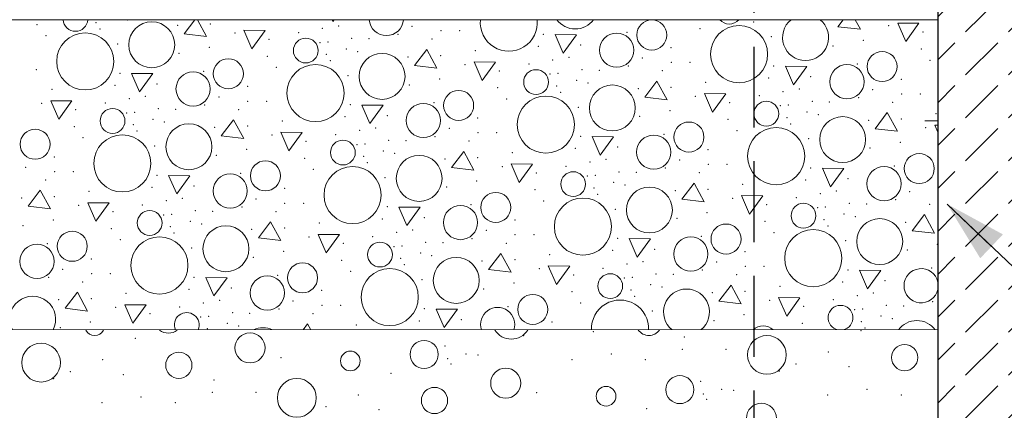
# Model space of a CAD drawing. Header units: millimetres. Extents: x -12989 to 381717, y -50461 to 30884.
# Tile 42 of 63: x 376895 to 378357, y -46840 to -46261. Entities that reach past the tile are written whole.
import ezdxf
from ezdxf.enums import TextEntityAlignment as Align

# ---------------------------------------------------------------- set-up
doc = ezdxf.new("R2010")
doc.units = ezdxf.units.MM
doc.header["$MEASUREMENT"] = 0
for name, pattern in [('Krawędzie ukryte', [170, 120, -50]), ('Kropki i Kreski', [360, 180, -90, 0, -90]), ('Wipeout_Contour', [1000, 0, -1000])]:
    doc.linetypes.add(name, pattern=pattern)
for name, color, linetype, lineweight in [('0_Nr_pióra__21', 7, 'Continuous', 25), ('A__STROPY_Nr_pióra__49', 7, 'Continuous', 15), ('A_OZN_ODNOSNIKI_Nr_pióra__6', 7, 'Continuous', 13), ('A_OZN_ODNOSNIKI_Nr_pióra__85', 7, 'Continuous', 13), ('Nowe_A__SCIANY_Nr_pióra__27', 7, 'Continuous', 25), ('Nowe_A__SCIANY_Nr_pióra__47', 7, 'Continuous', 15), ('Nowe_A_OZN_ODNOSNIKI_Nr_pióra__85', 7, 'Continuous', 13), ('Nowe_Warstwa IFC.Import IFC_Nr_pióra__1', 7, 'Continuous', 13), ('Nowe_Warstwa IFC.Import IFC_Nr_pióra__25', 7, 'Continuous', 25)]:
    doc.layers.add(name, color=color, linetype=linetype, lineweight=lineweight)
for name, color, linetype in [('A__STROPY', 7, 'Continuous'), ('A_OZN_ODNOSNIKI', 7, 'Continuous'), ('A_WYPEŁNIENIA RYSUNKI', 7, 'Continuous'), ('Nowe_A__SCIANY', 7, 'Continuous'), ('Nowe_Warstwa IFC.Import IFC', 7, 'Continuous')]:
    doc.layers.add(name, color=color, linetype=linetype)
for name, color, linetype, lineweight, true_color in [('A__STROPY_Nr_pióra__173', 7, 'Continuous', 5, 0x6a6a6a), ('A__STROPY_Nr_pióra__178', 7, 'Continuous', 5, 0x6a6a6a), ('A_WYPEŁNIENIA RYSUNKI_Nr_pióra__242', 7, 'Continuous', 13, 0xa7a7a7), ('Nowe_A__SCIANY_Nr_pióra__169', 7, 'Continuous', 5, 0x6a6a6a), ('Nowe_A__SCIANY_Nr_pióra__174', 7, 'Continuous', 5, 0x6a6a6a)]:
    doc.layers.add(name, color=color, linetype=linetype, lineweight=lineweight, true_color=true_color)
doc.styles.add('STYL_AUTOMATYCZNY_1', font='arial.ttf')
doc.styles.add('STYL_AUTOMATYCZNY_6', font='arial.ttf')
doc.dimstyles.new('STYL_AUTOMATYCZNY__3', dxfattribs={"dimtxt": 0.18, "dimasz": 91.2, "dimexe": 0.18, "dimexo": 0.0625, "dimgap": 0, "dimtad": 0, "dimtih": 1, "dimtoh": 1, "dimdec": 4, "dimzin": 0, "dimdsep": 46, "dimcen": 0.09, "dimadec": 0, "dimazin": 0, "dimtfac": 1, "dimtdec": 4, "dimtmove": 0, "dimatfit": 3, "dimldrblk": 'ARROWHEAD_5', "dimfxl": 0, "dimtolj": 1, "dimtzin": 0, "dimarcsym": 0})

# ---------------------------------------------------------------- blocks, each defined once
blk = doc.blocks.new('*X102', base_point=(363535.4, -45960.6))
at = {"layer": 'A__STROPY_Nr_pióra__178', "color": 251, "linetype": 'Continuous', "lineweight": 5, "true_color": 0x6a6a6a}
for p, q in [((377155.3, -46260.6), (377139.3, -46281.6)), ((377172.6, -46285.6), (377159, -46260.6)), ((377358.9, -46260.6), (377360.1, -46263.3)), ((377360.1, -46263.3), (377362.1, -46260.6)), ((378118.1, -46260.6), (378110.2, -46270.9)), ((378143.5, -46274.8), (378135.7, -46260.6)), ((377228, -46276.3), (377240, -46303.8)), ((377259.6, -46276.6), (377228, -46276.3)), ((377240, -46303.8), (377259.6, -46276.6)), ((378110.2, -46270.9), (378143.5, -46274.8)), ((378198.9, -46265.6), (378210.9, -46293)), ((378230.5, -46265.9), (378198.9, -46265.6)), ((378210.9, -46293), (378230.5, -46265.9)), ((377139.3, -46281.6), (377172.6, -46285.6)), ((377690.2, -46282.7), (377702.1, -46310.2)), ((377721.8, -46283), (377690.2, -46282.7)), ((377702.1, -46310.2), (377721.8, -46283)), ((377499.5, -46304.7), (377481.3, -46328.5)), ((377514.6, -46332.4), (377499.5, -46304.7)), ((377481.3, -46328.5), (377514.6, -46332.4)), ((377570, -46323.2), (377581.9, -46350.6)), ((377601.6, -46323.5), (377570, -46323.2)), ((377581.9, -46350.6), (377601.6, -46323.5)), ((378032.1, -46329.6), (378044.1, -46357)), ((378063.8, -46329.9), (378032.1, -46329.6)), ((378044.1, -46357), (378063.8, -46329.9)), ((377061.2, -46340.3), (377073.2, -46367.7)), ((377092.9, -46340.6), (377061.2, -46340.3)), ((377073.2, -46367.7), (377092.9, -46340.6)), ((377841.4, -46351.5), (377823.3, -46375.3)), ((377856.6, -46379.3), (377841.4, -46351.5)), ((377823.3, -46375.3), (377856.6, -46379.3)), ((377912, -46370), (377923.9, -46397.5)), ((377943.6, -46370.3), (377912, -46370)), ((377923.9, -46397.5), (377943.6, -46370.3)), ((376941.1, -46380.7), (376953, -46408.2)), ((376972.7, -46381.1), (376941.1, -46380.7)), ((376953, -46408.2), (376972.7, -46381.1)), ((377403.2, -46387.2), (377415.2, -46414.6)), ((377434.9, -46387.5), (377403.2, -46387.2)), ((377415.2, -46414.6), (377434.9, -46387.5)), ((378183.4, -46398.4), (378165.3, -46422.2)), ((378198.6, -46426.1), (378183.4, -46398.4)), ((377212.5, -46409.1), (377194.4, -46432.9)), ((377227.7, -46436.8), (377212.5, -46409.1)), ((378165.3, -46422.2), (378198.6, -46426.1)), ((378254, -46416.9), (378258.5, -46427.3)), ((378258.5, -46416.9), (378254, -46416.9)), ((377194.4, -46432.9), (377227.7, -46436.8)), ((377283.1, -46427.6), (377295, -46455.1)), ((377314.7, -46427.9), (377283.1, -46427.6)), ((377295, -46455.1), (377314.7, -46427.9)), ((377745.2, -46434), (377757.2, -46461.5)), ((377776.8, -46434.3), (377745.2, -46434)), ((377757.2, -46461.5), (377776.8, -46434.3)), ((377554.5, -46455.9), (377536.4, -46479.8)), ((377569.7, -46483.7), (377554.5, -46455.9)), ((377536.4, -46479.8), (377569.7, -46483.7)), ((377625.1, -46474.5), (377637, -46501.9)), ((377656.7, -46474.8), (377625.1, -46474.5)), ((377637, -46501.9), (377656.7, -46474.8)), ((378087.2, -46480.9), (378099.2, -46508.3)), ((378118.8, -46481.2), (378087.2, -46480.9)), ((378099.2, -46508.3), (378118.8, -46481.2)), ((377116.3, -46491.6), (377128.3, -46519)), ((377147.9, -46491.9), (377116.3, -46491.6)), ((377128.3, -46519), (377147.9, -46491.9)), ((377896.5, -46502.8), (377878.4, -46526.6)), ((377911.7, -46530.6), (377896.5, -46502.8)), ((376925.6, -46513.5), (376907.5, -46537.3)), ((376940.8, -46541.3), (376925.6, -46513.5)), ((377967.1, -46521.3), (377979, -46548.8)), ((377998.7, -46521.6), (377967.1, -46521.3)), ((377979, -46548.8), (377998.7, -46521.6)), ((376907.5, -46537.3), (376940.8, -46541.3)), ((376996.2, -46532), (377008.1, -46559.5)), ((377027.8, -46532.3), (376996.2, -46532)), ((377008.1, -46559.5), (377027.8, -46532.3)), ((377458.3, -46538.4), (377470.2, -46565.9)), ((377489.9, -46538.8), (377458.3, -46538.4)), ((377470.2, -46565.9), (377489.9, -46538.8)), ((377878.4, -46526.6), (377911.7, -46530.6)), ((378238.5, -46549.7), (378220.4, -46573.5)), ((378253.7, -46577.4), (378238.5, -46549.7)), ((377267.6, -46560.4), (377249.5, -46584.2)), ((377282.8, -46588.1), (377267.6, -46560.4)), ((377338.1, -46578.9), (377350.1, -46606.3)), ((377369.8, -46579.2), (377338.1, -46578.9)), ((377350.1, -46606.3), (377369.8, -46579.2)), ((378220.4, -46573.5), (378253.7, -46577.4)), ((377249.5, -46584.2), (377282.8, -46588.1)), ((377800.3, -46585.3), (377812.2, -46612.8)), ((377831.9, -46585.6), (377800.3, -46585.3)), ((377812.2, -46612.8), (377831.9, -46585.6)), ((377609.6, -46607.2), (377591.5, -46631.1)), ((377624.7, -46635), (377609.6, -46607.2)), ((377680.1, -46625.8), (377692.1, -46653.2)), ((377711.8, -46626.1), (377680.1, -46625.8)), ((377692.1, -46653.2), (377711.8, -46626.1)), ((377591.5, -46631.1), (377624.7, -46635)), ((378142.3, -46632.2), (378154.2, -46659.6)), ((378173.9, -46632.5), (378142.3, -46632.2)), ((378154.2, -46659.6), (378173.9, -46632.5)), ((377171.4, -46642.9), (377183.3, -46670.3)), ((377203, -46643.2), (377171.4, -46642.9)), ((377183.3, -46670.3), (377203, -46643.2)), ((377951.6, -46654.1), (377933.4, -46677.9)), ((377966.7, -46681.9), (377951.6, -46654.1)), ((376980.7, -46664.8), (376962.6, -46688.6)), ((376995.8, -46692.6), (376980.7, -46664.8)), ((377051.2, -46683.3), (377063.2, -46710.8)), ((377082.8, -46683.6), (377051.2, -46683.3)), ((377063.2, -46710.8), (377082.8, -46683.6)), ((377933.4, -46677.9), (377966.7, -46681.9)), ((378022.1, -46672.6), (378034.1, -46700.1)), ((378053.7, -46672.9), (378022.1, -46672.6)), ((378034.1, -46700.1), (378053.7, -46672.9)), ((376962.6, -46688.6), (376995.8, -46692.6)), ((377513.4, -46689.7), (377525.3, -46717.2)), ((377545, -46690), (377513.4, -46689.7)), ((377525.3, -46717.2), (377545, -46690)), ((377322.7, -46711.7), (377315.9, -46720.6)), ((377327.5, -46720.6), (377322.7, -46711.7))]:
    blk.add_line(p, q, dxfattribs=at)
for centre, radius in [((377833.8, -46283.3), 22.3), ((377091.2, -46297.8), 34.1), ((377963.3, -46311.7), 42.4), ((376992.4, -46322.4), 42.4), ((377319.9, -46306.3), 18.4), ((377781.5, -46305.7), 25.4), ((377204.9, -46340.8), 22.3), ((377433.2, -46344.6), 34.1), ((378175.8, -46330.1), 22.3), ((377334.4, -46369.3), 42.4), ((377661.9, -46353.1), 18.4), ((378123.5, -46352.5), 25.4), ((377152.6, -46363.2), 25.4), ((377775.2, -46391.5), 34.1), ((377546.9, -46387.7), 22.3), ((377676.4, -46416.2), 42.4), ((377033, -46410.7), 18.4), ((377494.6, -46410.1), 25.4), ((378003.9, -46400), 18.4), ((378117.2, -46438.3), 34.1), ((376918, -46445.3), 22.3), ((377146.3, -46449), 34.1), ((377888.9, -46434.6), 22.3), ((378018.4, -46463), 42.4), ((377047.5, -46473.7), 42.4), ((377836.6, -46457), 25.4), ((377375, -46457.6), 18.4), ((377488.3, -46495.9), 34.1), ((378230.9, -46481.4), 22.3), ((377260, -46492.1), 22.3), ((377389.5, -46520.6), 42.4), ((378178.6, -46503.8), 25.4), ((377207.7, -46514.5), 25.4), ((377717, -46504.4), 18.4), ((377830.2, -46542.8), 34.1), ((377602, -46539), 22.3), ((377731.5, -46567.5), 42.4), ((377549.7, -46561.4), 25.4), ((378059, -46551.3), 18.4), ((377088.1, -46562), 18.4), ((377201.3, -46600.3), 34.1), ((377944, -46585.9), 22.3), ((378172.2, -46589.6), 34.1), ((376973.1, -46596.6), 22.3), ((377102.6, -46625), 42.4), ((377891.7, -46608.2), 25.4), ((378073.5, -46614.3), 42.4), ((376920.8, -46619), 25.4), ((377430.1, -46608.9), 18.4), ((377543.3, -46647.2), 34.1), ((377315.1, -46643.4), 22.3), ((377262.8, -46665.8), 25.4), ((377444.6, -46671.9), 42.4), ((377772, -46655.7), 18.4), ((377657, -46690.3), 22.3)]:
    blk.add_circle(centre, radius, dxfattribs=at)
for centre, radius, start, end in [((376977.9, -46259.4), 18.4, 183.6786, 356.3214), ((377439.6, -46258.8), 25.4, 184.0318, 355.9682), ((377621.4, -46264.9), 42.4, 174.2072, 5.7928), ((377720.1, -46240.2), 34.1, 216.7263, 323.2737), ((377948.8, -46248.7), 18.4, 220.2729, 319.7271), ((378062.1, -46287), 34.1, 129.187, 50.813), ((378233.7, -46655.1), 25.4, 12.4697, 347.5303), ((376914.4, -46704.8), 34.1, 332.3748, 207.6252), ((377885.3, -46694.1), 34.1, 308.9613, 231.0387), ((377786.6, -46718.7), 42.4, 357.5098, 182.4902), ((378114, -46702.6), 18.4, 281.6069, 258.3931), ((377143.1, -46713.3), 18.4, 336.5916, 203.4084), ((377604.8, -46712.7), 25.4, 341.8662, 198.1338), ((377999, -46737.1), 22.3, 47.903, 132.097), ((378227.3, -46740.9), 34.1, 36.549, 143.451), ((377256.4, -46751.6), 34.1, 65.4219, 114.5781)]:
    blk.add_arc(centre, radius, start, end, dxfattribs=at)
for p in [(377055, -46260.9), (376921, -46267.8), (377008.6, -46265.1), (377014.2, -46274.5), (377129.7, -46269), (377178.3, -46267.1), (377344.7, -46273.4), (377368.7, -46269.8), (377477.8, -46270.6), (377905.1, -46273.7), (377985.1, -46263.8), (378185.5, -46269.6), (376934.2, -46284.4), (377214.6, -46280.3), (377265.4, -46289.6), (377309.2, -46279.6), (377388, -46288.1), (377413.6, -46288.9), (377456.8, -46282.5), (377507.4, -46289.4), (377520.6, -46277), (377548.5, -46277), (377672.9, -46282.3), (377797, -46279.3), (378011.4, -46285.8), (378147.7, -46291), (378236.3, -46278.9), (377040.5, -46296.5), (377176.8, -46301.7), (377340.8, -46294.4), (377352.7, -46293.5), (377380.1, -46303.8), (377665.3, -46300.1), (377727.9, -46298.3), (377727.9, -46298.3), (377862.3, -46302), (378102.8, -46299.7), (378233.9, -46304), (377131.9, -46310.4), (377263, -46314.7), (377350.6, -46312), (377396.9, -46307.8), (377471.7, -46315.9), (377520.3, -46313.9), (377571.9, -46306.4), (377686.7, -46320.3), (377710.7, -46316.6), (377819.8, -46317.4), (378247.1, -46320.6), (376919.6, -46334.5), (377276.2, -46331.3), (377356.2, -46321.4), (377556.6, -46327.2), (377651.2, -46326.5), (377730, -46334.9), (377798.8, -46329.3), (377862.6, -46323.8), (377890.5, -46323.8), (378014.9, -46329.2), (378139, -46326.2), (377044, -46339.9), (377168.1, -46336.9), (377382.5, -46343.4), (377518.8, -46348.6), (377607.3, -46336.5), (377682.8, -46341.2), (377694.6, -46340.3), (377755.6, -46335.7), (377849.4, -46336.2), (378007.3, -46347), (378069.9, -46345.1), (378069.9, -46345.1), (378204.2, -46348.8), (376942.9, -46364), (377036.4, -46357.7), (377099, -46355.9), (377099, -46355.9), (377233.4, -46359.5), (377473.9, -46357.3), (377605, -46361.5), (377692.6, -46358.9), (377722.1, -46350.7), (377738.9, -46354.6), (377813.6, -46362.7), (377862.3, -46360.8), (377913.8, -46353.3), (378052.7, -46363.5), (378161.8, -46364.3), (377057.8, -46377.9), (377081.8, -46374.2), (377190.9, -46375), (377618.2, -46378.1), (377698.2, -46368.3), (377898.6, -46374), (377993.2, -46373.3), (378028.7, -46367.2), (378140.8, -46376.2), (378204.6, -46370.7), (378232.5, -46370.7), (376927.7, -46384.7), (377022.3, -46384.1), (377101.1, -46392.5), (377126.7, -46393.3), (377169.9, -46386.9), (377233.7, -46381.4), (377261.6, -46381.4), (377386, -46386.7), (377510.1, -46383.8), (377724.5, -46390.3), (377949.3, -46383.4), (378024.8, -46388.1), (378036.6, -46387.2), (378072, -46381.8), (378097.6, -46382.6), (378191.4, -46383.1), (376978.4, -46394.1), (377053.9, -46398.8), (377065.7, -46397.9), (377093.2, -46408.2), (377220.5, -46393.8), (377378.4, -46404.6), (377441, -46402.7), (377441, -46402.7), (377575.3, -46406.4), (377815.9, -46404.1), (377860.8, -46395.5), (377947, -46408.4), (378034.6, -46405.7), (378064.1, -46397.5), (378080.9, -46401.5), (378204.3, -46407.7), (378255.8, -46400.1), (376976.1, -46419.1), (377063.7, -46416.4), (377110, -46412.2), (377184.7, -46420.3), (377233.4, -46418.4), (377284.9, -46410.9), (377423.8, -46421.1), (377532.9, -46421.9), (378040.2, -46415.1), (378155.6, -46409.6), (378240.6, -46420.9), (376989.3, -46435.7), (377069.3, -46425.8), (377269.7, -46431.6), (377364.2, -46430.9), (377399.8, -46424.7), (377511.9, -46433.8), (377575.7, -46428.3), (377603.5, -46428.3), (377727.9, -46433.6), (377852.1, -46430.6), (377960.2, -46425), (378066.5, -46437.1), (377095.6, -46447.8), (377320.4, -46440.9), (377395.9, -46445.7), (377407.7, -46444.8), (377443.1, -46439.4), (377468.7, -46440.2), (377562.5, -46440.7), (377720.4, -46451.4), (377783, -46449.6), (377783, -46449.6), (378157.9, -46451), (378202.8, -46442.3), (376946.4, -46464), (377187, -46461.7), (377231.9, -46453), (377318.1, -46466), (377405.7, -46463.3), (377435.2, -46455.1), (377452, -46459), (377575.4, -46465.2), (377626.9, -46457.7), (377917.3, -46453.3), (376904, -46479.4), (377411.3, -46472.7), (377526.7, -46467.2), (377611.7, -46478.4), (377706.2, -46477.8), (377741.8, -46471.6), (377765.7, -46467.9), (377853.9, -46480.6), (377874.9, -46468.7), (377917.7, -46475.1), (377945.5, -46475.1), (378069.9, -46480.5), (378194.1, -46477.5), (376946.8, -46485.8), (376974.6, -46485.8), (377099, -46491.2), (377223.2, -46488.2), (377331.3, -46482.6), (377437.5, -46494.7), (377662.4, -46487.8), (377737.9, -46492.5), (377749.7, -46491.6), (377785.1, -46486.2), (377810.7, -46487), (377904.5, -46487.5), (376933.6, -46498.2), (377091.5, -46509), (377154.1, -46507.2), (377154.1, -46507.2), (377529, -46508.5), (377573.9, -46499.9), (377747.7, -46510.2), (377777.2, -46502), (377794, -46505.9), (377968.9, -46504.6), (378062.4, -46498.3), (378125, -46496.4), (378125, -46496.4), (376897.8, -46524.8), (376946.5, -46522.8), (376998, -46515.3), (377288.4, -46510.8), (377660.1, -46512.8), (377753.3, -46519.6), (377868.7, -46514), (377917.4, -46512.1), (377953.7, -46525.3), (378048.2, -46524.6), (378083.8, -46518.5), (378107.7, -46514.8), (378216.9, -46515.6), (376982.8, -46536), (377077.3, -46535.4), (377112.9, -46529.2), (377136.8, -46525.5), (377225, -46538.2), (377246, -46526.3), (377288.8, -46532.7), (377316.6, -46532.7), (377441, -46538), (377565.2, -46535.1), (377673.3, -46529.4), (378004.4, -46534.7), (378079.9, -46539.4), (378091.7, -46538.5), (378127, -46533.1), (378152.6, -46533.9), (378195.9, -46527.5), (378246.5, -46534.4), (377033.5, -46545.4), (377109, -46550.1), (377120.8, -46549.2), (377156.1, -46543.8), (377181.7, -46544.6), (377275.6, -46545.1), (377496.1, -46554), (377496.1, -46554), (377779.5, -46541.6), (377915.8, -46546.8), (378119.2, -46548.8), (378136, -46552.8), (376900.1, -46566.1), (376944.9, -46557.5), (377118.8, -46567.7), (377148.3, -46559.5), (377165.1, -46563.5), (377340, -46562.1), (377433.5, -46555.9), (377630.4, -46557.7), (377871, -46555.4), (378002.1, -46559.7), (378089.7, -46557), (378095.3, -46566.4), (378210.7, -46560.9), (377031.2, -46570.4), (377124.4, -46577.1), (377239.8, -46571.6), (377288.4, -46569.7), (377324.8, -46582.9), (377419.3, -46582.2), (377454.8, -46576), (377478.8, -46572.4), (377587.9, -46573.1), (377630.8, -46579.6), (377658.6, -46579.5), (377907.2, -46581.9), (378015.3, -46576.3), (376936.3, -46592.6), (377044.4, -46587), (377375.5, -46592.2), (377451, -46597), (377462.8, -46596.1), (377498.1, -46590.6), (377523.7, -46591.4), (377567, -46585.1), (377617.6, -46592), (377783, -46584.9), (378121.5, -46588.4), (378257.8, -46593.6), (377150.6, -46599.1), (377242.1, -46613), (377286.9, -46604.3), (377490.3, -46606.4), (377507.1, -46610.3), (377682, -46609), (377775.4, -46602.7), (377838.1, -46600.9), (377838.1, -46600.9), (377972.4, -46604.5), (378213, -46602.3), (377001.5, -46615.3), (377373.1, -46617.3), (377460.8, -46614.6), (377466.4, -46624), (377581.8, -46618.5), (377630.4, -46616.5), (377796.8, -46622.9), (377820.8, -46619.2), (377929.9, -46620), (377972.8, -46626.4), (378000.6, -46626.4), (376959, -46630.7), (377001.9, -46637.1), (377029.7, -46637.1), (377278.3, -46639.5), (377386.4, -46633.9), (377666.8, -46629.7), (377717.5, -46639.1), (377761.3, -46629.1), (377840.1, -46637.5), (377865.7, -46638.3), (377909, -46631.9), (377959.6, -46638.8), (378125, -46631.8), (378249.2, -46628.8), (376938.1, -46642.6), (376988.7, -46649.5), (377154.1, -46642.5), (377492.6, -46646), (377628.9, -46651.2), (377792.9, -46643.8), (377804.8, -46642.9), (377832.3, -46653.3), (378024, -46655.9), (378117.4, -46649.6), (378180.1, -46647.7), (378180.1, -46647.7), (377053.1, -46666.6), (377146.5, -46660.3), (377209.2, -46658.4), (377209.2, -46658.4), (377343.5, -46662.1), (377584.1, -46659.8), (377715.1, -46664.1), (377802.8, -46661.4), (377808.4, -46670.8), (377849.1, -46657.2), (377923.8, -46665.3), (377972.4, -46663.4), (378138.8, -46669.7), (378162.8, -46666.1), (376952.9, -46676), (377001.5, -46674.1), (377167.9, -46680.5), (377191.9, -46676.8), (377301, -46677.6), (377343.9, -46684), (377371.7, -46684), (377728.3, -46680.7), (378008.7, -46676.6), (378059.5, -46685.9), (378103.3, -46675.9), (378182.1, -46684.4), (378207.7, -46685.2), (378250.9, -46678.8), (377037.8, -46687.3), (377088.6, -46696.7), (377132.4, -46686.6), (377175.9, -46700.5), (377211.2, -46695.1), (377236.8, -46695.9), (377280, -46689.5), (377330.6, -46696.4), (377496.1, -46689.3), (377620.2, -46686.3), (377834.6, -46692.8), (377970.9, -46698), (378134.9, -46690.7), (378146.8, -46689.8), (378174.3, -46700.1), (377000, -46708.8), (377164, -46701.4), (377203.4, -46710.8), (377220.2, -46714.8), (377395.1, -46713.4), (377488.5, -46707.2), (377551.1, -46705.3), (377551.1, -46705.3), (377685.5, -46709), (377926, -46706.7), (378057.1, -46711), (378144.7, -46708.3), (378191.1, -46704.1), (376955.2, -46717.4), (377173.8, -46719), (378150.3, -46717.7)]:
    blk.add_point(p, dxfattribs=at)
blk = doc.blocks.new('ElemPrzekroju_86_1', base_point=(363535.4, -45960.6))
at = {"color": 254, "linetype": 'Wipeout_Contour', "lineweight": 0, "ltscale": 1496013.813862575}
blk.add_wipeout([(363818.5, -46720.6), (363818.5, -47260.6), (378258.5, -47260.6), (378258.5, -46720.6)], dxfattribs=at).dxf.layer = 'A__STROPY'
at = {"layer": 'A__STROPY_Nr_pióra__173', "linetype": 'Continuous', "lineweight": 5, "true_color": 0x6a6a6a}
h = blk.add_hatch(dxfattribs=at)
h.set_pattern_fill('Grunt_0001', color=251, style=0, pattern_type=2)
h.set_pattern_definition([(45, (363535.4, -45960.59), (-95.4594, 95.4594), []), (45, (363503.58, -45928.77), (-190.919, 190.919), []), (45, (363471.76, -45896.95), (-190.919, 190.919), []), (135, (363439.945, -45865.132), (31.8198, 31.8198), [135, -135])])
h.paths.add_polyline_path([(363818.5, -46720.6), (363818.5, -47260.6), (378258.5, -47260.6), (378258.5, -46720.6)])
at = {"color": 254, "linetype": 'Wipeout_Contour', "lineweight": 0, "ltscale": 1495763.64850737}
blk.add_wipeout([(363818.5, -46720.6), (378258.5, -46720.6), (378258.5, -46260.6), (363818.5, -46260.6)], dxfattribs=at).dxf.layer = 'A__STROPY'
at = {"layer": 'A__STROPY_Nr_pióra__49', "color": 7, "linetype": 'Continuous', "lineweight": 15}
for p, q in [((378258.5, -46260.6), (363818.5, -46260.6)), ((378258.5, -46720.6), (363818.5, -46720.6))]:
    blk.add_line(p, q, dxfattribs=at)
at = {"layer": 'A__STROPY', "lineweight": 0}
blk.add_blockref('*X102', (363535.4, -45960.6), dxfattribs=at)
blk = doc.blocks.new('Standardowy znacznik osi[7]_1', base_point=(378285.4, -35960.6))
at = {"layer": 'Nowe_Warstwa IFC.Import IFC_Nr_pióra__25', "color": 7, "linetype": 'Kropki i Kreski', "lineweight": 25}
blk.add_line((378285.4, -36960.6), (378285.4, -48960.6), dxfattribs=at)
at = {"layer": 'Nowe_Warstwa IFC.Import IFC_Nr_pióra__1', "color": 7, "lineweight": 13, "style": 'STYL_AUTOMATYCZNY_1'}
for tag, p in [('AC_MarkerText_1_0', (378285.4, -35623.1)), ('AC_MarkerText_1_1', (378285.4, -50123.1))]:
    blk.add_attdef(tag, text='', height=175, rotation=360, dxfattribs=at).set_placement(p, align=Align.TOP_CENTER)
blk = doc.blocks.new('*X156', base_point=(363535.4, -45960.6))
at = {"layer": 'A_WYPEŁNIENIA RYSUNKI_Nr_pióra__242', "color": 253, "linetype": 'Continuous', "lineweight": 13, "true_color": 0xa7a7a7}
for centre, radius in [((377237.1, -46747.3), 22.3), ((378004.7, -46757.7), 28.8), ((376926.9, -46769.1), 28.8), ((377495.7, -46757), 20.8), ((378209.2, -46761.7), 19.5), ((377131.4, -46773.1), 19.5), ((377386.1, -46766.7), 14.6), ((377616.8, -46799.6), 22.3), ((377875.4, -46809.2), 20.8), ((377306.6, -46821.4), 28.8), ((377511.1, -46825.3), 19.5), ((377765.8, -46819), 14.6), ((377996.5, -46851.8), 22.3)]:
    blk.add_circle(centre, radius, dxfattribs=at)
for centre, radius, start, end in [((377006.4, -46714.5), 14.6, 205.8396, 334.1604), ((377116, -46704.7), 20.8, 230.8313, 309.1687), ((377625.1, -46705.5), 28.8, 212.3508, 327.6492), ((377829.5, -46709.4), 19.5, 215.7732, 324.2268)]:
    blk.add_arc(centre, radius, start, end, dxfattribs=at)
for p in [(377643.5, -46729.3), (377747.1, -46723.1), (378144.5, -46721.6), (377066.6, -46733), (377526.8, -46744.7), (377881.9, -46731.3), (377557.9, -46756.3), (377575.8, -46757.9), (377773.6, -46756.4), (377879.2, -46749.3), (377944.1, -46749.4), (377944.1, -46749.4), (378096, -46753.5), (377018.2, -46764.9), (377283.2, -46761.6), (377530.4, -46763.4), (377535.7, -46771.2), (377715.3, -46764.9), (377824.4, -46764.7), (378048, -46771), (376970.1, -46782.4), (377049, -46786.8), (377446.3, -46785.2), (378023.2, -46781.6), (378126.8, -46775.3), (376945.4, -46793), (377183.7, -46795), (377906.5, -46796.9), (377181.1, -46813), (377246, -46813), (377246, -46813), (377397.8, -46817.2), (377662.9, -46813.9), (377910.1, -46815.7), (377937.6, -46808.6), (377955.5, -46810.2), (378095, -46817.1), (378153.3, -46808.6), (378204.1, -46817), (377017.1, -46828.6), (377075.4, -46820.1), (377126.2, -46828.4), (377915.4, -46823.4), (377349.8, -46834.7), (377428.7, -46839), (377826, -46837.5)]:
    blk.add_point(p, dxfattribs=at)
blk = doc.blocks.new('Wypełnienie_2_1', base_point=(363535.4, -45960.6))
at = {"color": 254, "linetype": 'Wipeout_Contour', "lineweight": 0, "ltscale": 3049518.506760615}
blk.add_wipeout([(378258.5, -46720.8), (376325.6, -46720.8), (376687.9, -47260.6), (379709.1, -47260.6), (380092.8, -46510.6), (378538.5, -46510.6), (378538.5, -46860.6), (378258.5, -46860.6)], dxfattribs=at).dxf.layer = 'A_WYPEŁNIENIA RYSUNKI'
at = {"layer": 'A_WYPEŁNIENIA RYSUNKI_Nr_pióra__242', "color": 253, "linetype": 'Continuous', "lineweight": 13, "true_color": 0xa7a7a7}
blk.add_blockref('*X156', (363535.4, -45960.6), dxfattribs=at)
blk = doc.blocks.new('Etykieta_6_1', base_point=(378538.5, -46410.6))
at = {"color": 254, "linetype": 'Wipeout_Contour', "lineweight": 0, "ltscale": 9163016.488638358}
blk.add_wipeout([(378838.5, -46172.2), (378838.5, -46649), (378838.5, -46649), (378844.3, -46670.6), (378860.1, -46686.4), (378881.7, -46692.2), (378881.7, -46692.2), (379040.1, -46692.2), (379040.1, -46692.2), (379061.8, -46686.4), (379077.6, -46670.6), (379083.4, -46649), (379083.4, -46649), (379083.4, -46172.2), (379083.4, -46172.2), (379077.6, -46150.6), (379061.8, -46134.8), (379040.1, -46129), (379040.1, -46129), (378881.7, -46129), (378881.7, -46129), (378860.1, -46134.8), (378844.3, -46150.6)], dxfattribs=at).dxf.layer = 'A_OZN_ODNOSNIKI'
at = {"layer": 'A_OZN_ODNOSNIKI_Nr_pióra__85', "color": 7, "linetype": 'Continuous', "lineweight": 13}
for p, q in [((378239, -46410.6), (378838, -46410.6)), ((378838, -46410.6), (378838.5, -46410.6))]:
    blk.add_line(p, q, dxfattribs=at)
at = {"layer": 'A_OZN_ODNOSNIKI_Nr_pióra__85', "color": 7, "linetype": 'Continuous', "lineweight": 13, "flags": 128}
blk.add_lwpolyline([(378838.5, -46172.2, -0.414214), (378881.7, -46129), (379040.1, -46129, -0.414214), (379083.4, -46172.2), (379083.4, -46649, -0.414214), (379040.1, -46692.2), (378881.7, -46692.2, -0.414214), (378838.5, -46649)], format="xyb", close=True, dxfattribs=at)
at = {"layer": 'A_OZN_ODNOSNIKI_Nr_pióra__6', "color": 7, "lineweight": 13, "insert": (378899.8, -46595), "char_height": 110, "attachment_point": 1, "rotation": 90, "style": 'STYL_AUTOMATYCZNY_6'}
blk.add_mtext('\\A1;{\\pql;\\pt0,6000;\\fArial|b1|i1|c238|p0;\\W1.000000;SF-1\\fArial|b1|i1|c238|p0;\\W1.000000;\\A1{\\H.66x;\\S^  ;}\\fArial|b1|i1|c238|p0;\\W1.000000;\\fArial|b1|i1|c238|p0;\\W1.000000;\\A1{\\H.66x;\\S^  ;}\\fArial|b1|i1|c238|p0;\\W1.000000; \\fArial|b1|i1|c238|p0;\\W1.000000;\\fArial|b1|i1|c238|p0;\\W1.000000;\\fArial|b1|i1|c238|p0;\\W1.000000;\\fArial|b1|i1|c238|p0;\\W1.000000;\\fArial|b1|i1|c238|p0;\\W1.000000;\\fArial|b1|i1|c238|p0;\\W1.000000;\\fArial|b1|i1|c238|p0;\\W1.000000;\\fArial|b1|i1|c238|p0;\\W1.000000;\\fArial|b1|i1|c238|p0;\\W1.000000;\\fArial|b1|i1|c238|p0;\\W1.000000;\\fArial|b1|i1|c238|p0;\\W1.000000;\\fArial|b1|i1|c238|p0;\\W1.000000;\\fArial|b1|i1|c238|p0;\\W1.000000;\\fArial|b1|i1|c238|p0;\\W1.000000;\\fArial|b1|i1|c238|p0;\\W1.000000;\\fArial|b1|i1|c238|p0;\\W1.000000;\\fArial|b1|i1|c238|p0;\\W1.000000;\\fArial|b1|i1|c238|p0;\\W1.000000;\\fArial|b1|i1|c238|p0;\\W1.000000;\\fArial|b1|i1|c238|p0;\\W1.000000;\\fArial|b1|i1|c238|p0;\\W1.000000;\\fArial|b1|i1|c238|p0;\\W1.000000;\\fArial|b1|i1|c238|p0;\\W1.000000;\\fArial|b1|i1|c238|p0;\\W1.000000;\\fArial|b1|i1|c238|p0;\\W1.000000;\\fArial|b1|i1|c238|p0;\\W1.000000;\\fArial|b1|i1|c238|p0;\\W1.000000;\\fArial|b1|i1|c238|p0;\\W1.000000;\\fArial|b1|i1|c238|p0;\\W1.000000;\\fArial|b1|i1|c238|p0;\\W1.000000;\\fArial|b1|i1|c238|p0;\\W1.000000;\\fArial|b1|i1|c238|p0;\\W1.000000;\\fArial|b1|i1|c238|p0;\\W1.000000;\\fArial|b1|i1|c238|p0;\\W1.000000;\\fArial|b1|i1|c238|p0;\\W1.000000;\\fArial|b1|i1|c238|p0;\\W1.000000;\\fArial|b1|i1|c238|p0;\\W1.000000;\\fArial|b1|i1|c238|p0;\\W1.000000;\\fArial|b1|i1|c238|p0;\\W1.000000;\\fArial|b1|i1|c238|p0;\\W1.000000;\\fArial|b1|i1|c238|p0;\\W1.000000;\\fArial|b1|i1|c238|p0;\\W1.000000;\\fArial|b1|i1|c238|p0;\\W1.000000;}', dxfattribs=at)
blk = doc.blocks.new('*X205', base_point=(363535.4, -45960.6))
at = {"layer": 'Nowe_A__SCIANY_Nr_pióra__174', "color": 251, "linetype": 'Continuous', "lineweight": 5, "true_color": 0x6a6a6a}
for p, q in [((378538.5, -45693.9), (378438.5, -45660.6)), ((378438.5, -45727.3), (378538.5, -45693.9)), ((378538.5, -45760.6), (378438.5, -45727.3)), ((378438.5, -45793.9), (378538.5, -45760.6)), ((378538.5, -45827.3), (378438.5, -45793.9)), ((378438.5, -45860.6), (378538.5, -45827.3)), ((378538.5, -45893.9), (378438.5, -45860.6)), ((378438.5, -45927.3), (378538.5, -45893.9)), ((378538.5, -45960.6), (378438.5, -45927.3)), ((378438.5, -45993.9), (378538.5, -45960.6)), ((378538.5, -46027.3), (378438.5, -45993.9)), ((378438.5, -46060.6), (378538.5, -46027.3)), ((378538.5, -46093.9), (378438.5, -46060.6)), ((378438.5, -46127.3), (378538.5, -46093.9)), ((378538.5, -46160.6), (378438.5, -46127.3)), ((378438.5, -46193.9), (378538.5, -46160.6)), ((378538.5, -46227.3), (378438.5, -46193.9)), ((378438.5, -46260.6), (378538.5, -46227.3)), ((378538.5, -46293.9), (378438.5, -46260.6)), ((378438.5, -46327.3), (378538.5, -46293.9)), ((378538.5, -46360.6), (378438.5, -46327.3)), ((378438.5, -46393.9), (378538.5, -46360.6)), ((378538.5, -46427.3), (378438.5, -46393.9)), ((378438.5, -46460.6), (378538.5, -46427.3)), ((378538.5, -46493.9), (378438.5, -46460.6)), ((378438.5, -46527.3), (378538.5, -46493.9)), ((378538.5, -46560.6), (378438.5, -46527.3)), ((378438.5, -46593.9), (378538.5, -46560.6)), ((378538.5, -46627.3), (378438.5, -46593.9)), ((378438.5, -46660.6), (378538.5, -46627.3)), ((378538.5, -46693.9), (378438.5, -46660.6)), ((378438.5, -46727.3), (378538.5, -46693.9)), ((378538.5, -46760.6), (378438.5, -46727.3)), ((378438.5, -46793.9), (378538.5, -46760.6)), ((378538.5, -46827.3), (378438.5, -46793.9)), ((378438.5, -46860.6), (378538.5, -46827.3))]:
    blk.add_line(p, q, dxfattribs=at)
blk = doc.blocks.new('ElemPrzekroju_133_1', base_point=(363535.4, -45960.6))
at = {"color": 254, "linetype": 'Wipeout_Contour', "lineweight": 0, "ltscale": 1524666.457183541}
blk.add_wipeout([(378258.5, -45660.6), (378258.5, -46860.6), (378438.5, -46860.6), (378438.5, -45660.6)], dxfattribs=at).dxf.layer = 'Nowe_A__SCIANY'
at = {"layer": 'Nowe_A__SCIANY_Nr_pióra__169', "linetype": 'Continuous', "lineweight": 5, "true_color": 0x6a6a6a}
h = blk.add_hatch(dxfattribs=at)
h.set_pattern_fill('Beton_0001', color=251, style=0, pattern_type=2)
h.set_pattern_definition([(45, (363535.4, -45960.59), (-63.6396, 63.6396), [67.5, -22.5]), (45, (363535.4, -45896.95), (-63.6396, 63.6396), [67.5, -22.5])])
h.paths.add_polyline_path([(378258.5, -45660.6), (378258.5, -46860.6), (378438.5, -46860.6), (378438.5, -45660.6)])
at = {"layer": 'Nowe_A__SCIANY_Nr_pióra__27', "color": 7, "linetype": 'Continuous', "lineweight": 25}
for p, q in [((378258.5, -45660.6), (378258.5, -45960.6)), ((378405.4, -45660.6), (378258.5, -45660.6)), ((378357.4, -46860.6), (378258.5, -46860.6))]:
    blk.add_line(p, q, dxfattribs=at)
at = {"layer": 'Nowe_A__SCIANY_Nr_pióra__27', "color": 7, "linetype": 'Continuous', "lineweight": 25, "flags": 128}
blk.add_lwpolyline([(378258.5, -45960.6), (378258.5, -46160.6), (378258.5, -46260.6), (378258.5, -46720.6), (378258.5, -46860.6)], dxfattribs=at)
at = {"color": 254, "linetype": 'Wipeout_Contour', "lineweight": 0, "ltscale": 1525222.317966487}
blk.add_wipeout([(378538.5, -45660.6), (378438.5, -45660.6), (378438.5, -46860.6), (378538.5, -46860.6)], dxfattribs=at).dxf.layer = 'Nowe_A__SCIANY'
at = {"layer": 'Nowe_A__SCIANY_Nr_pióra__27', "color": 7, "linetype": 'Continuous', "lineweight": 25}
for p, q in [((378438.5, -45660.6), (378405.4, -45660.6)), ((378438.5, -45660.6), (378438.5, -46860.6)), ((378438.5, -46860.6), (378357.4, -46860.6))]:
    blk.add_line(p, q, dxfattribs=at)
at = {"layer": 'Nowe_A__SCIANY_Nr_pióra__47', "color": 7, "linetype": 'Continuous', "lineweight": 15}
for p, q in [((378538.5, -45660.6), (378515.4, -45660.6)), ((378538.5, -45660.6), (378538.5, -45980.6)), ((378538.5, -46860.6), (378438.5, -46860.6))]:
    blk.add_line(p, q, dxfattribs=at)
at = {"layer": 'Nowe_A__SCIANY_Nr_pióra__47', "color": 7, "linetype": 'Continuous', "lineweight": 15, "flags": 128}
blk.add_lwpolyline([(378538.5, -45980.6), (378538.5, -46060.6), (378538.5, -46110.6), (378538.5, -46510.6), (378538.5, -46860.6)], dxfattribs=at)
at = {"layer": 'Nowe_A__SCIANY', "lineweight": 0}
blk.add_blockref('*X205', (363535.4, -45960.6), dxfattribs=at)
blk = doc.blocks.new('ARROWHEAD_5')
at = {"linetype": 'Continuous', "lineweight": 0}
blk.add_hatch(color=0, dxfattribs=at).paths.add_polyline_path([(-1, 0.2679), (0, 0), (-1, -0.2679)])
at = {"color": 0, "linetype": 'Continuous', "lineweight": 0}
blk.add_line((0, 0), (-1, 0), dxfattribs=at)

msp = doc.modelspace()

# ---------------------------------------------------------------- block references
at = {"layer": 'A__STROPY', "lineweight": 0}
msp.add_blockref('ElemPrzekroju_86_1', (363535.4, -45960.6), dxfattribs=at)

# ---------------------------------------------------------------- next in the draw order: block references
at = {"layer": 'Nowe_Warstwa IFC.Import IFC', "color": 7, "linetype": 'Continuous', "lineweight": 13}
msp.add_blockref('Standardowy znacznik osi[7]_1', (378285.4, -35960.6), dxfattribs=at)

# ---------------------------------------------------------------- next in the draw order: block references
at = {"layer": 'A_WYPEŁNIENIA RYSUNKI_Nr_pióra__242', "color": 253, "linetype": 'Continuous', "lineweight": 13, "true_color": 0xa7a7a7}
msp.add_blockref('Wypełnienie_2_1', (363535.4, -45960.6), dxfattribs=at)

# ---------------------------------------------------------------- next in the draw order: linework, layer by layer
at = {"layer": '0_Nr_pióra__21', "color": 7, "linetype": 'Krawędzie ukryte', "lineweight": 25}
msp.add_lwpolyline([(377985.4, -45960.6), (377985.4, -46860.6)], dxfattribs=at)

# ---------------------------------------------------------------- next in the draw order: block references
at = {"layer": 'A_OZN_ODNOSNIKI', "color": 7, "linetype": 'Continuous', "lineweight": 13}
msp.add_blockref('Etykieta_6_1', (378538.5, -46410.6), dxfattribs=at)

# ---------------------------------------------------------------- next in the draw order: block references
at = {"layer": 'Nowe_A__SCIANY', "lineweight": 0}
msp.add_blockref('ElemPrzekroju_133_1', (363535.4, -45960.6), dxfattribs=at)

# ---------------------------------------------------------------- next in the draw order: leaders
at = {"layer": 'Nowe_A_OZN_ODNOSNIKI_Nr_pióra__85', "color": 7, "linetype": 'Continuous', "lineweight": 13, "annotation_type": 0, "has_hookline": 1, "hookline_direction": 0, "text_width": 1218.3}
msp.add_leader([(378272.2, -46533.9), (379426.2, -47630), (379530.6, -47630)], dimstyle='STYL_AUTOMATYCZNY__3', dxfattribs=at)

doc.saveas('drawing.dxf')
